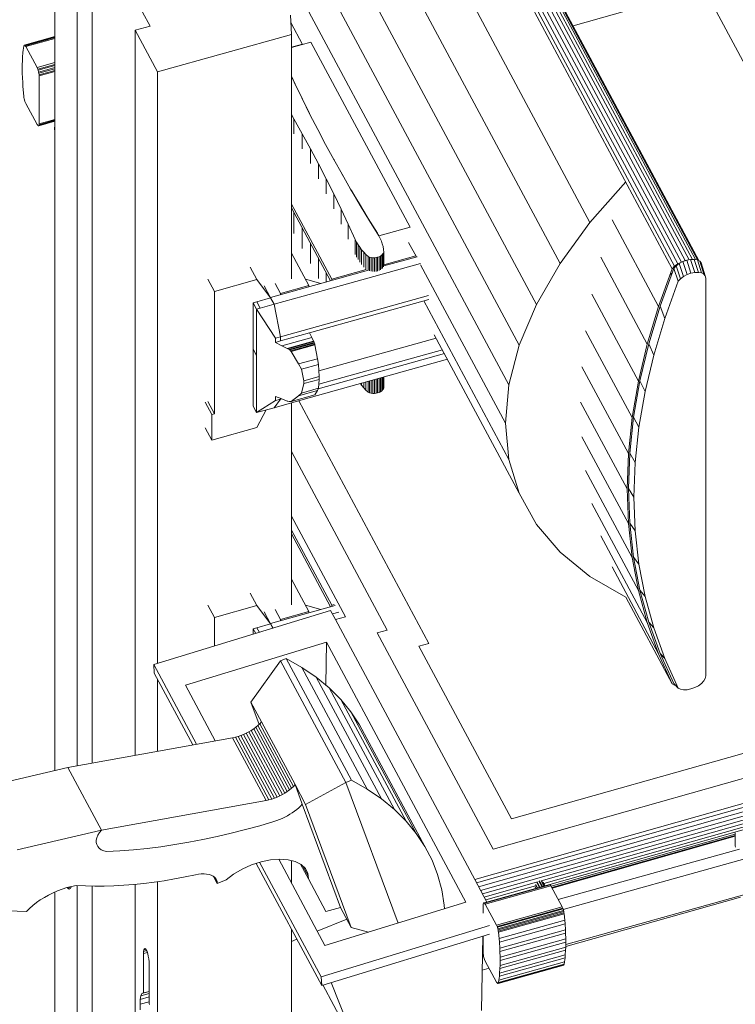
# Model space of a CAD drawing. Header units: millimetres. Extents: x -2220 to 52371, y -4077 to 6953.
# Tile 236 of 256: x 37272 to 37571, y 2103 to 2515. Entities that reach past the tile are written whole.
import ezdxf

# ---------------------------------------------------------------- set-up
doc = ezdxf.new("R2010")
doc.units = ezdxf.units.MM
doc.header["$MEASUREMENT"] = 0
doc.linetypes.add('Wipeout_Contour', pattern=[1000, 0, -1000])
doc.layers.add('Nuevo_08_E_Envans secs', color=7, linetype='Continuous')
doc.layers.add('Nuevo_09_EI_Mobiliari general', color=7, linetype='Continuous')
doc.layers.add('Nuevo_08_E_Envans secs_Pluma_Nº__47', color=7, linetype='Continuous', lineweight=20)
doc.layers.add('Nuevo_09_EI_Mobiliari general_Pluma_Nº__61', color=7, linetype='Continuous', lineweight=5, true_color=0x6a6a6a)

# ---------------------------------------------------------------- blocks, each defined once
blk = doc.blocks.new('Elem Sección_207_2', base_point=(42615.74, 4689.65))
at = {"layer": 'Nuevo_09_EI_Mobiliari general_Pluma_Nº__61', "color": 251, "linetype": 'Continuous', "lineweight": 5, "true_color": 0x6a6a6a}
for p, q in [((37547.32, 2412.52), (37386.17, 2713.53)), ((37387.68, 2714.33), (37548.84, 2413.32)), ((37389.31, 2714.91), (37550.47, 2413.9)), ((37390.94, 2715.24), (37552.07, 2414.27)), ((37392.45, 2715.29), (37553.53, 2414.42)), ((37393.76, 2715.05), (37554.74, 2414.35)), ((37394.75, 2714.54), (37555.56, 2414.19)), ((37395.38, 2713.81), (37555.88, 2414.03)), ((37395.99, 2713), (37556.11, 2413.91)), ((37545.02, 2410.49), (37383.87, 2711.5)), ((37546.02, 2411.55), (37384.87, 2712.56)), ((37510.62, 2429.89), (37388.35, 2658.27)), ((37498.12, 2412.73), (37375.85, 2641.11)), ((37488.23, 2395.55), (37365.96, 2623.93)), ((37481.07, 2378.56), (37358.81, 2606.94)), ((37476.75, 2361.97), (37354.48, 2590.35)), ((37287.07, 2200.77), (37287.07, 2572.83)), ((37302.6, 2203.88), (37302.6, 2557.17)), ((37326.82, 2511.94), (37302.6, 2557.17)), ((37296.38, 2202.76), (37296.38, 2555.43)), ((37558.35, 2527.59), (37503.56, 2512.07)), ((37709.11, 2245.98), (37558.35, 2527.59)), ((37385.51, 2516.48), (37385.93, 2508.46)), ((37320.59, 2510.2), (37326.82, 2511.94)), ((37390.57, 2504.24), (37385.67, 2513.4)), ((37287.07, 2507.57), (37274.26, 2503.99)), ((37287.07, 2507.51), (37274.36, 2503.97)), ((37287.07, 2507.42), (37274.55, 2503.92)), ((37287.07, 2507.2), (37274.68, 2503.74)), ((37287.07, 2506.82), (37274.91, 2503.42)), ((37329.91, 2492.8), (37320.59, 2510.2)), ((37320.59, 2207.12), (37320.59, 2510.2)), ((37385.93, 2508.46), (37329.91, 2492.8)), ((37385.93, 2508.46), (37385.93, 2406.24)), ((37273.84, 2501.87), (37274.08, 2503.61)), ((37274.08, 2503.61), (37274.14, 2503.75)), ((37274.14, 2503.75), (37274.26, 2503.99)), ((37274.26, 2503.99), (37274.36, 2503.97)), ((37274.36, 2503.97), (37274.55, 2503.92)), ((37274.55, 2503.92), (37274.55, 2503.92)), ((37274.55, 2503.92), (37274.68, 2503.74)), ((37274.68, 2503.74), (37274.91, 2503.42)), ((37274.91, 2503.42), (37279.62, 2494.62)), ((37385.93, 2502.95), (37394.04, 2505.21)), ((37385.93, 2503.13), (37390.47, 2504.4)), ((37394.04, 2505.21), (37435.44, 2427.89)), ((37273.55, 2498.9), (37273.47, 2497.77)), ((37273.7, 2500.86), (37273.55, 2498.9)), ((37273.7, 2500.86), (37273.84, 2501.87)), ((37273.42, 2495.6), (37273.39, 2494.36)), ((37273.47, 2497.77), (37273.42, 2495.6)), ((37287.07, 2496.7), (37279.62, 2494.62)), ((37279.62, 2494.62), (37279.9, 2493.95)), ((37287.07, 2495.95), (37279.9, 2493.95)), ((37280.06, 2493.56), (37287.07, 2495.52)), ((37280.26, 2492.74), (37287.07, 2494.65)), ((37273.39, 2494.36), (37273.44, 2492.01)), ((37273.44, 2492.01), (37273.47, 2490.66)), ((37273.47, 2490.66), (37273.62, 2488.15)), ((37279.9, 2493.95), (37280.06, 2493.56)), ((37280.06, 2493.56), (37280.26, 2492.74)), ((37280.26, 2492.74), (37280.37, 2492.27)), ((37280.37, 2492.27), (37287.07, 2494.14)), ((37280.37, 2492.27), (37280.45, 2491.54)), ((37280.45, 2491.54), (37287.07, 2493.39)), ((37280.45, 2491.54), (37280.49, 2491.11)), ((37280.49, 2491.11), (37287.07, 2492.95)), ((37280.49, 2491.11), (37280.49, 2471.08)), ((37329.91, 2245.48), (37329.91, 2492.8)), ((37385.93, 2490.99), (37387.45, 2487.73)), ((37387.08, 2488.46), (37385.93, 2490.93)), ((37273.62, 2488.15), (37273.7, 2486.7)), ((37273.7, 2486.7), (37273.94, 2484.06)), ((37390.22, 2481.93), (37387.08, 2488.46)), ((37387.45, 2487.73), (37390.5, 2481.39)), ((37273.94, 2484.06), (37274.08, 2482.53)), ((37274.08, 2482.53), (37274.14, 2482.15)), ((37274.14, 2482.15), (37274.26, 2481.49)), ((37274.26, 2481.49), (37274.36, 2481.12)), ((37274.36, 2481.12), (37274.55, 2480.46)), ((37274.55, 2480.46), (37274.68, 2480.15)), ((37274.68, 2480.15), (37274.91, 2479.61)), ((37274.91, 2479.61), (37279.62, 2470.81)), ((37393.45, 2475.43), (37390.22, 2481.93)), ((37390.5, 2481.39), (37393.64, 2475.06)), ((37386.96, 2473.19), (37385.93, 2475.01)), ((37393.64, 2475.06), (37393.45, 2475.43)), ((37393.64, 2475.06), (37396.87, 2468.76)), ((37279.62, 2470.81), (37279.88, 2470.47)), ((37279.88, 2470.47), (37280.04, 2470.27)), ((37280.04, 2470.27), (37280.17, 2470.24)), ((37280.17, 2470.24), (37280.29, 2470.27)), ((37280.29, 2470.27), (37287.07, 2472.17)), ((37280.29, 2470.27), (37280.41, 2470.45)), ((37280.41, 2470.45), (37287.07, 2472.31)), ((37280.41, 2470.45), (37280.45, 2470.72)), ((37280.45, 2470.72), (37287.07, 2472.56)), ((37280.45, 2470.72), (37280.49, 2471.08)), ((37280.49, 2471.08), (37287.07, 2472.92)), ((37286.86, 2469.2), (37287.03, 2470.39)), ((37287.03, 2470.39), (37287.07, 2470.47)), ((37287.07, 2470.32), (37287.03, 2470.39)), ((37390.43, 2466.96), (37386.96, 2473.19)), ((37386.96, 2473.19), (37386.96, 2466.94)), ((37287.03, 2467.87), (37286.86, 2469.2)), ((37287.07, 2468.82), (37286.86, 2469.2)), ((37287.07, 2467.75), (37287.03, 2467.87)), ((37287.07, 2467.8), (37287.03, 2467.87)), ((37393.82, 2460.7), (37390.43, 2466.96)), ((37390.43, 2466.96), (37390.43, 2460.7)), ((37396.87, 2468.76), (37396.77, 2468.94)), ((37396.87, 2468.76), (37400.18, 2462.49)), ((37400.18, 2462.49), (37403.58, 2456.23)), ((37400.18, 2462.48), (37400.18, 2462.49)), ((37397.14, 2454.42), (37393.82, 2460.7)), ((37393.82, 2460.7), (37393.82, 2454.45)), ((37400.38, 2448.13), (37397.14, 2454.42)), ((37397.14, 2454.42), (37397.14, 2448.17)), ((37403.58, 2456.23), (37407.06, 2450)), ((37403.68, 2456.05), (37403.58, 2456.23)), ((37407.06, 2450), (37410.62, 2443.8)), ((37407.26, 2449.64), (37407.06, 2450)), ((37403.54, 2441.81), (37400.38, 2448.13)), ((37400.38, 2448.13), (37400.38, 2441.87)), ((37525.58, 2446.8), (37510.62, 2429.89)), ((37406.63, 2435.47), (37403.54, 2441.81)), ((37403.54, 2441.81), (37403.54, 2435.56)), ((37410.62, 2443.8), (37414.27, 2437.62)), ((37410.93, 2443.26), (37410.62, 2443.8)), ((37414.68, 2436.9), (37410.93, 2443.26)), ((37385.93, 2437.49), (37402.72, 2406.12)), ((37414.27, 2437.62), (37418.01, 2431.47)), ((37418.52, 2430.57), (37414.68, 2436.9)), ((37402.27, 2405.46), (37385.93, 2435.98)), ((37386.96, 2434.04), (37386.96, 2425.23)), ((37409.64, 2429.11), (37406.63, 2435.47)), ((37406.63, 2435.47), (37406.63, 2429.22)), ((37412.57, 2422.74), (37409.64, 2429.11)), ((37409.64, 2429.11), (37409.64, 2422.86)), ((37418.01, 2431.47), (37421.83, 2425.34)), ((37422.45, 2424.26), (37418.52, 2430.57)), ((37510.62, 2429.89), (37498.12, 2412.73)), ((37539.28, 2394.67), (37519.84, 2430.99)), ((37390.43, 2427.57), (37390.43, 2418.99)), ((37421.83, 2425.34), (37422.45, 2424.26)), ((37435.44, 2427.89), (37422.45, 2424.26)), ((37393.82, 2421.23), (37393.82, 2412.74)), ((37413.12, 2421.64), (37412.57, 2422.74)), ((37412.57, 2422.74), (37412.57, 2416.49)), ((37413.75, 2420.56), (37413.12, 2421.64)), ((37413.12, 2421.64), (37413.12, 2415.39)), ((37414.45, 2419.51), (37413.75, 2420.56)), ((37413.75, 2420.56), (37413.75, 2414.31)), ((37422.45, 2424.26), (37423, 2423.17)), ((37423, 2423.17), (37423.47, 2422.05)), ((37423.47, 2422.05), (37423.85, 2420.91)), ((37423.85, 2420.91), (37424.16, 2419.77)), ((37438.09, 2415.48), (37434.86, 2421.52)), ((37385.93, 2417.01), (37393.19, 2403.46)), ((37415.23, 2418.49), (37414.45, 2419.51)), ((37414.45, 2419.51), (37414.45, 2413.26)), ((37416.08, 2417.49), (37415.23, 2418.49)), ((37415.23, 2418.49), (37415.23, 2412.24)), ((37417, 2416.53), (37416.08, 2417.49)), ((37416.08, 2417.49), (37416.08, 2411.24)), ((37418, 2415.6), (37417, 2416.53)), ((37417, 2416.53), (37417, 2410.28)), ((37424.01, 2416.55), (37423.6, 2416.16)), ((37424.32, 2416.98), (37424.01, 2416.55)), ((37424.01, 2410.81), (37424.01, 2416.55)), ((37424.16, 2419.77), (37424.38, 2418.6)), ((37424.52, 2417.43), (37424.32, 2416.98)), ((37424.32, 2411.26), (37424.32, 2416.98)), ((37424.38, 2418.6), (37424.52, 2417.43)), ((37424.52, 2411.68), (37424.52, 2417.43)), ((37390.79, 2399.05), (37439.78, 2412.74)), ((37397.14, 2415.03), (37397.14, 2406.46)), ((37418.57, 2415.36), (37418, 2415.6)), ((37418, 2415.6), (37418, 2409.86)), ((37419.2, 2415.2), (37418.57, 2415.36)), ((37418.57, 2415.36), (37418.57, 2409.64)), ((37419.86, 2415.11), (37419.2, 2415.2)), ((37419.2, 2415.2), (37419.2, 2409.46)), ((37420.55, 2415.1), (37419.86, 2415.11)), ((37419.86, 2415.11), (37419.86, 2409.35)), ((37421.24, 2415.17), (37420.55, 2415.1)), ((37420.55, 2409.33), (37420.55, 2415.1)), ((37421.91, 2415.32), (37421.24, 2415.17)), ((37421.24, 2409.4), (37421.24, 2415.17)), ((37422.53, 2415.53), (37421.91, 2415.32)), ((37421.91, 2409.54), (37421.91, 2415.32)), ((37423.11, 2415.82), (37422.53, 2415.53)), ((37422.53, 2409.76), (37422.53, 2415.53)), ((37423.6, 2416.16), (37423.11, 2415.82)), ((37423.11, 2410.05), (37423.11, 2415.82)), ((37423.6, 2410.41), (37423.6, 2416.16)), ((37438.38, 2415.55), (37424.5, 2411.68)), ((37424.52, 2412.21), (37437.83, 2415.93)), ((37475.3, 2345.99), (37439.85, 2412.19)), ((37488.23, 2395.55), (37498.12, 2412.73)), ((37534.57, 2379.01), (37515.13, 2415.33)), ((37546.02, 2411.55), (37547.32, 2412.52)), ((37546.63, 2411.72), (37547.93, 2412.69)), ((37547.32, 2412.52), (37548.84, 2413.32)), ((37547.93, 2412.69), (37549.45, 2413.49)), ((37549.76, 2407.26), (37547.93, 2412.69)), ((37548.84, 2413.32), (37550.47, 2413.9)), ((37549.45, 2413.49), (37550.77, 2413.96)), ((37549.45, 2413.49), (37551.25, 2408.05)), ((37550.47, 2413.9), (37550.77, 2413.96)), ((37550.77, 2413.96), (37551.08, 2414.07)), ((37551.08, 2414.07), (37552.7, 2414.4)), ((37551.08, 2414.07), (37552.84, 2408.62)), ((37552.7, 2414.4), (37554.22, 2414.44)), ((37552.7, 2414.4), (37554.44, 2408.94)), ((37554.22, 2414.44), (37555.52, 2414.21)), ((37554.22, 2414.44), (37555.92, 2408.98)), ((37555.52, 2414.21), (37557.2, 2408.75)), ((37555.52, 2414.21), (37556.52, 2413.7)), ((37556.52, 2413.7), (37557.15, 2412.96)), ((37556.52, 2413.7), (37558.18, 2408.25)), ((37557.15, 2412.96), (37558.79, 2407.53)), ((37371.46, 2406.02), (37368.71, 2411.14)), ((37418.05, 2409.87), (37377.21, 2398.46)), ((37400.38, 2408.98), (37400.38, 2404.94)), ((37402.72, 2406.12), (37417.14, 2410.15)), ((37539.28, 2394.67), (37545.02, 2410.49)), ((37539.9, 2394.85), (37545.63, 2410.66)), ((37544.57, 2408.47), (37544.87, 2408.55)), ((37544.57, 2407.74), (37544.57, 2408.47)), ((37545.02, 2410.49), (37546.02, 2411.55)), ((37545.63, 2410.66), (37546.63, 2411.72)), ((37547.51, 2405.27), (37545.63, 2410.66)), ((37548.49, 2406.31), (37546.63, 2411.72)), ((37551.25, 2408.05), (37549.76, 2407.26)), ((37552.84, 2408.62), (37551.25, 2408.05)), ((37554.44, 2408.94), (37552.84, 2408.62)), ((37555.92, 2408.98), (37554.44, 2408.94)), ((37557.2, 2408.75), (37555.92, 2408.98)), ((37558.18, 2408.25), (37557.2, 2408.75)), ((37558.79, 2407.53), (37558.18, 2408.25)), ((37350.99, 2406.19), (37353.73, 2401.06)), ((37353.73, 2401.06), (37371.46, 2406.02)), ((37371.46, 2406.02), (37377.21, 2398.3)), ((37381.34, 2400.14), (37379.09, 2404.33)), ((37398.14, 2404.31), (37391.76, 2406.13)), ((37402.72, 2405.59), (37402.72, 2406.12)), ((37547.51, 2405.27), (37541.88, 2389.77)), ((37548.49, 2406.31), (37547.51, 2405.27)), ((37549.76, 2407.26), (37548.49, 2406.31)), ((37559, 2406.63), (37558.79, 2407.53)), ((37559, 2406.63), (37559, 2240.28)), ((37353.73, 2349.88), (37353.73, 2401.06)), ((37377.21, 2398.3), (37374.47, 2403.43)), ((37381.34, 2400.14), (37393.19, 2403.46)), ((37381.34, 2399.8), (37381.34, 2400.14)), ((37393.19, 2403.46), (37393.19, 2403.11)), ((37530.9, 2363.53), (37511.46, 2399.84)), ((37371.46, 2396.69), (37369.94, 2396.26)), ((37369.94, 2396.26), (37369.94, 2376.84)), ((37369.94, 2396.26), (37371.35, 2393.62)), ((37377.21, 2398.3), (37371.46, 2396.69)), ((37372.87, 2394.05), (37371.46, 2396.69)), ((37377.21, 2398.46), (37377.21, 2398.3)), ((37377.21, 2398.46), (37378.63, 2395.65)), ((37378.63, 2395.65), (37377.21, 2398.3)), ((37378.63, 2395.65), (37390.79, 2399.05)), ((37381.31, 2382.09), (37443.19, 2399.39)), ((37393.47, 2383.71), (37443.35, 2397.65)), ((37476.75, 2330.82), (37441.28, 2397.07)), ((37371.35, 2393.62), (37372.87, 2394.05)), ((37371.35, 2393.62), (37379.22, 2381.51)), ((37371.35, 2374.2), (37371.35, 2393.62)), ((37372.87, 2394.05), (37378.63, 2395.65)), ((37381.31, 2382.09), (37378.63, 2395.65)), ((37481.07, 2378.56), (37488.23, 2395.55)), ((37534.57, 2379.01), (37539.28, 2394.67)), ((37535.19, 2379.18), (37539.9, 2394.85)), ((37541.88, 2389.77), (37539.9, 2394.85)), ((37541.88, 2389.77), (37537.27, 2374.42)), ((37393.47, 2383.71), (37381.31, 2380.31)), ((37394.4, 2381.83), (37393.47, 2383.71)), ((37528.27, 2348.26), (37508.83, 2384.57)), ((37379.22, 2381.51), (37381.31, 2382.09)), ((37379.22, 2381.51), (37379.22, 2379.72)), ((37379.22, 2379.72), (37381.31, 2380.31)), ((37379.22, 2379.72), (37381.94, 2378.35)), ((37381.31, 2382.09), (37381.31, 2380.31)), ((37381.31, 2382.09), (37381.31, 2382.09)), ((37394.4, 2381.83), (37381.94, 2378.35)), ((37395.16, 2380.3), (37384.17, 2377.23)), ((37395.25, 2380.09), (37384.44, 2377.07)), ((37395.41, 2379.69), (37384.92, 2376.75)), ((37385.16, 2376.55), (37395.5, 2379.44)), ((37395.16, 2380.3), (37394.4, 2381.83)), ((37395.25, 2380.09), (37395.16, 2380.3)), ((37395.41, 2379.69), (37395.25, 2380.09)), ((37395.5, 2379.44), (37395.41, 2379.69)), ((37395.63, 2378.96), (37395.5, 2379.44)), ((37397.36, 2367.83), (37446.34, 2381.52)), ((37481.07, 2316.64), (37445.6, 2382.91)), ((37369.94, 2353.02), (37369.94, 2376.84)), ((37369.94, 2376.84), (37371.35, 2374.2)), ((37381.94, 2378.35), (37384.17, 2377.23)), ((37384.17, 2377.23), (37384.44, 2377.07)), ((37384.44, 2377.07), (37384.92, 2376.75)), ((37384.92, 2376.75), (37385.16, 2376.55)), ((37385.16, 2376.55), (37385.56, 2376.15)), ((37385.56, 2376.15), (37395.63, 2378.96)), ((37385.56, 2376.15), (37385.77, 2375.92)), ((37385.77, 2375.92), (37395.7, 2378.7)), ((37385.77, 2375.92), (37388.9, 2370.7)), ((37395.7, 2378.7), (37395.63, 2378.96)), ((37396.77, 2372.9), (37395.7, 2378.7)), ((37397.11, 2360.38), (37449.78, 2375.1)), ((37448.95, 2376.66), (37397.34, 2362.23)), ((37476.75, 2361.97), (37481.07, 2378.56)), ((37530.9, 2363.53), (37534.57, 2379.01)), ((37531.51, 2363.7), (37535.19, 2379.18)), ((37537.27, 2374.42), (37535.19, 2379.18)), ((37371.35, 2374.2), (37371.35, 2350.38)), ((37388.9, 2370.7), (37396.77, 2372.9)), ((37390.79, 2355.81), (37451.08, 2372.66)), ((37397.18, 2370.47), (37396.77, 2372.9)), ((37537.27, 2374.42), (37533.67, 2359.25)), ((37388.9, 2370.7), (37390.11, 2368.5)), ((37390.11, 2368.5), (37397.18, 2370.47)), ((37390.11, 2368.5), (37391.14, 2363.63)), ((37397.53, 2365.42), (37397.18, 2370.47)), ((37526.69, 2333.22), (37507.25, 2369.54)), ((37391.14, 2363.63), (37397.53, 2365.42)), ((37391.14, 2362.48), (37397.53, 2364.26)), ((37391.14, 2363.63), (37391.14, 2362.48)), ((37397.18, 2360.52), (37397.53, 2364.26)), ((37397.53, 2364.26), (37397.53, 2365.42)), ((37416.08, 2362.88), (37416.08, 2360.79)), ((37417, 2363.14), (37417, 2359.82)), ((37418, 2363.42), (37418, 2358.89)), ((37418.57, 2363.58), (37418.57, 2358.66)), ((37419.2, 2363.75), (37419.2, 2358.49)), ((37419.86, 2363.94), (37419.86, 2358.41)), ((37420.55, 2358.4), (37420.55, 2364.13)), ((37421.24, 2358.46), (37421.24, 2364.32)), ((37421.91, 2358.61), (37421.91, 2364.51)), ((37422.53, 2358.83), (37422.53, 2364.68)), ((37423.11, 2359.11), (37423.11, 2364.84)), ((37423.6, 2359.46), (37423.6, 2364.98)), ((37424.01, 2359.85), (37424.01, 2365.1)), ((37424.32, 2360.28), (37424.32, 2365.18)), ((37424.52, 2360.73), (37424.52, 2365.24)), ((37528.27, 2348.26), (37530.9, 2363.53)), ((37528.88, 2348.43), (37531.51, 2363.7)), ((37533.67, 2359.25), (37531.51, 2363.7)), ((37388.9, 2357.43), (37396.77, 2359.63)), ((37391.14, 2362.48), (37390.11, 2358.55)), ((37390.11, 2358.55), (37397.18, 2360.52)), ((37396.77, 2359.63), (37395.7, 2357.81)), ((37396.77, 2359.63), (37397.18, 2360.52)), ((37414.69, 2362.49), (37415.23, 2361.78)), ((37415.23, 2362.64), (37415.23, 2361.78)), ((37415.23, 2361.78), (37416.08, 2360.79)), ((37416.08, 2360.79), (37417, 2359.82)), ((37417, 2359.82), (37418, 2358.89)), ((37418, 2358.89), (37418.57, 2358.66)), ((37418.57, 2358.66), (37419.2, 2358.49)), ((37421.91, 2358.61), (37422.53, 2358.83)), ((37422.53, 2358.83), (37423.11, 2359.11)), ((37423.11, 2359.11), (37423.6, 2359.46)), ((37423.6, 2359.46), (37424.01, 2359.85)), ((37424.01, 2359.85), (37424.32, 2360.28)), ((37424.32, 2360.28), (37424.52, 2360.73)), ((37475.3, 2345.99), (37476.75, 2361.97)), ((37533.67, 2359.25), (37531.09, 2344.28)), ((37349.82, 2354.68), (37352.56, 2349.55)), ((37350.99, 2355.01), (37353.73, 2349.88)), ((37371.35, 2350.38), (37379.22, 2355.38)), ((37378.63, 2352.41), (37381.31, 2355.97)), ((37378.63, 2352.41), (37390.79, 2355.81)), ((37379.22, 2355.38), (37379.22, 2357.17)), ((37379.22, 2357.17), (37381.94, 2356.08)), ((37379.22, 2355.38), (37381.31, 2355.97)), ((37381.31, 2355.97), (37381.31, 2356.33)), ((37381.31, 2355.97), (37381.84, 2356.12)), ((37381.94, 2356.08), (37384.17, 2355.18)), ((37384.17, 2355.18), (37384.44, 2355.1)), ((37384.44, 2355.1), (37384.92, 2354.98)), ((37384.92, 2354.98), (37385.16, 2354.96)), ((37385.16, 2354.96), (37385.56, 2355)), ((37385.56, 2355), (37385.77, 2355.03)), ((37385.77, 2355.03), (37395.7, 2357.81)), ((37385.77, 2355.03), (37388.9, 2357.43)), ((37388.9, 2357.43), (37390.11, 2358.55)), ((37389.02, 2355.32), (37443.35, 2253.85)), ((37419.2, 2358.49), (37419.86, 2358.41)), ((37419.86, 2358.41), (37420.55, 2358.4)), ((37420.55, 2358.4), (37421.24, 2358.46)), ((37421.24, 2358.46), (37421.91, 2358.61)), ((37526.17, 2318.45), (37506.72, 2354.77)), ((37369.94, 2353.02), (37371.35, 2350.38)), ((37371.35, 2350.38), (37378.63, 2352.41)), ((37371.46, 2344.12), (37375.34, 2351.49)), ((37385.93, 2354.45), (37385.93, 2269.95)), ((37353.73, 2349.88), (37352.56, 2349.55)), ((37352.56, 2349.55), (37352.56, 2338.84)), ((37526.69, 2333.22), (37528.27, 2348.26)), ((37527.31, 2333.39), (37528.88, 2348.43)), ((37531.09, 2344.28), (37528.88, 2348.43)), ((37349.82, 2343.97), (37352.56, 2338.84)), ((37352.56, 2338.84), (37371.46, 2344.12)), ((37476.75, 2330.82), (37475.3, 2345.99)), ((37531.09, 2344.28), (37529.54, 2329.55)), ((37526.69, 2303.98), (37507.25, 2340.3)), ((37385.93, 2334.11), (37425.91, 2259.42)), ((37481.07, 2316.64), (37476.75, 2330.82)), ((37526.17, 2318.45), (37526.69, 2333.22)), ((37526.78, 2318.62), (37527.31, 2333.39)), ((37529.54, 2329.55), (37527.31, 2333.39)), ((37528.27, 2289.83), (37508.83, 2326.14)), ((37529.54, 2329.55), (37529.03, 2315.08)), ((37526.69, 2303.98), (37526.17, 2318.45)), ((37529.03, 2315.08), (37526.78, 2318.62)), ((37526.78, 2318.62), (37527.31, 2304.15)), ((37488.23, 2303.65), (37481.07, 2316.64)), ((37529.54, 2300.89), (37529.03, 2315.08)), ((37530.9, 2276.02), (37511.46, 2312.34)), ((37385.93, 2307.13), (37408.48, 2265)), ((37385.93, 2301.2), (37402.72, 2269.83)), ((37498.12, 2292), (37488.23, 2303.65)), ((37528.27, 2289.83), (37526.69, 2303.98)), ((37529.54, 2300.89), (37527.31, 2304.15)), ((37527.31, 2304.15), (37528.88, 2290)), ((37402.27, 2269.17), (37385.93, 2299.69)), ((37534.57, 2262.59), (37515.13, 2298.91)), ((37531.09, 2287.02), (37529.54, 2300.89)), ((37510.62, 2281.83), (37498.12, 2292)), ((37530.9, 2276.02), (37528.27, 2289.83)), ((37528.88, 2290), (37531.51, 2276.19)), ((37531.09, 2287.02), (37528.88, 2290)), ((37539.28, 2249.56), (37519.84, 2285.88)), ((37533.67, 2273.5), (37531.09, 2287.02)), ((37385.93, 2280.72), (37393.19, 2267.16)), ((37525.58, 2273.27), (37510.62, 2281.83)), ((37371.46, 2269.72), (37368.71, 2274.85)), ((37545.02, 2236.96), (37525.58, 2273.27)), ((37534.57, 2262.59), (37530.9, 2276.02)), ((37533.67, 2273.5), (37531.51, 2276.19)), ((37531.51, 2276.19), (37535.19, 2262.76)), ((37537.27, 2260.34), (37533.67, 2273.5)), ((37350.99, 2269.9), (37353.73, 2264.77)), ((37353.73, 2264.77), (37371.46, 2269.72)), ((37371.46, 2269.72), (37377.21, 2262.01)), ((37404.22, 2269.72), (37377.21, 2262.17)), ((37398.14, 2268.02), (37391.76, 2269.83)), ((37402.72, 2269.83), (37403.72, 2270.11)), ((37402.72, 2269.3), (37402.72, 2269.83)), ((37328.33, 2245), (37402.26, 2267.59)), ((37353.73, 2252.76), (37353.73, 2264.77)), ((37377.21, 2262.01), (37374.47, 2267.13)), ((37381.34, 2263.85), (37379.09, 2268.04)), ((37381.34, 2263.85), (37393.19, 2267.16)), ((37393.19, 2267.16), (37393.19, 2266.82)), ((37402.26, 2267.59), (37404.29, 2263.81)), ((37403.02, 2266.18), (37405.64, 2266.91)), ((37408.48, 2265), (37404.33, 2263.84)), ((37371.46, 2260.4), (37369.94, 2259.97)), ((37369.94, 2259.97), (37369.94, 2257.71)), ((37369.94, 2259.97), (37370.98, 2258.03)), ((37377.21, 2262.01), (37371.46, 2260.4)), ((37372.48, 2258.49), (37371.46, 2260.4)), ((37377.21, 2262.17), (37377.21, 2262.01)), ((37377.21, 2262.17), (37378.19, 2260.24)), ((37378.17, 2260.23), (37377.21, 2262.01)), ((37381.34, 2263.51), (37381.34, 2263.85)), ((37404.29, 2263.81), (37462.47, 2155.22)), ((37404.33, 2263.84), (37462.48, 2155.23)), ((37539.28, 2249.56), (37534.57, 2262.59)), ((37537.27, 2260.34), (37535.19, 2262.76)), ((37535.19, 2262.76), (37539.9, 2249.73)), ((37541.88, 2247.57), (37537.27, 2260.34)), ((37425.91, 2259.42), (37421.76, 2258.26)), ((37421.76, 2258.26), (37470.16, 2167.86)), ((37400.54, 2254.41), (37341.58, 2236.39)), ((37400.26, 2236.46), (37400.54, 2254.41)), ((37458.82, 2145.64), (37400.54, 2254.41)), ((37443.35, 2253.85), (37439.19, 2252.69)), ((37439.19, 2252.69), (37477.84, 2180.49)), ((37381.38, 2246.65), (37383.69, 2247.62)), ((37383.69, 2247.62), (37390.25, 2243.88)), ((37383.69, 2247.62), (37410.95, 2196.74)), ((37545.02, 2236.96), (37539.28, 2249.56)), ((37541.88, 2247.57), (37539.9, 2249.73)), ((37539.9, 2249.73), (37545.63, 2237.13)), ((37547.51, 2235.21), (37541.88, 2247.57)), ((37328.33, 2245), (37346.16, 2211.73)), ((37328.59, 2241.44), (37328.33, 2245)), ((37368.95, 2229.28), (37381.38, 2246.65)), ((37408.64, 2195.78), (37381.38, 2246.65)), ((37390.25, 2243.88), (37396.25, 2239.76)), ((37390.25, 2243.88), (37417.51, 2193.01)), ((37477.84, 2180.49), (37709.11, 2245.98)), ((37344.65, 2211.45), (37328.59, 2241.44)), ((37396.25, 2239.76), (37423.51, 2188.89)), ((37396.25, 2239.76), (37401.69, 2235.29)), ((37470.16, 2167.86), (37726.52, 2240.46)), ((37558.79, 2239.26), (37558.18, 2238.19)), ((37559, 2240.28), (37558.79, 2239.26)), ((37329.91, 2208.8), (37329.91, 2238.98)), ((37341.58, 2236.39), (37354.04, 2213.15)), ((37401.69, 2235.29), (37406.53, 2230.47)), ((37401.69, 2235.29), (37428.94, 2184.42)), ((37546.02, 2236.45), (37545.02, 2236.96)), ((37547.51, 2235.21), (37545.63, 2237.13)), ((37546.35, 2236.39), (37546.02, 2236.45)), ((37548.49, 2234.72), (37547.51, 2235.21)), ((37554.44, 2235.42), (37552.84, 2234.85)), ((37555.92, 2236.21), (37554.44, 2235.42)), ((37557.2, 2237.15), (37555.92, 2236.21)), ((37558.18, 2238.19), (37557.2, 2237.15)), ((37462.48, 2155.23), (37743.92, 2234.93)), ((37745.45, 2233.63), (37463.28, 2153.72)), ((37746.78, 2232.23), (37464.1, 2152.18)), ((37549.76, 2234.48), (37548.49, 2234.72)), ((37551.25, 2234.53), (37549.76, 2234.48)), ((37552.84, 2234.85), (37551.25, 2234.53)), ((37373.37, 2221.03), (37368.95, 2229.28)), ((37372.38, 2220), (37368.95, 2229.28)), ((37406.53, 2230.47), (37410.77, 2225.32)), ((37406.53, 2230.47), (37433.79, 2179.6)), ((37747.86, 2230.78), (37464.92, 2150.65)), ((37748.66, 2229.32), (37465.71, 2149.19)), ((37410.77, 2225.32), (37438.03, 2174.45)), ((37410.77, 2225.32), (37414.39, 2219.86)), ((37370.11, 2218.16), (37371.04, 2218.83)), ((37371.04, 2218.83), (37371.89, 2219.54)), ((37385.07, 2192.63), (37371.04, 2218.83)), ((37371.89, 2219.54), (37372.67, 2220.28)), ((37385.93, 2193.34), (37371.89, 2219.54)), ((37372.67, 2220.28), (37373.37, 2221.03)), ((37386.71, 2194.08), (37372.67, 2220.28)), ((37387.41, 2194.83), (37373.37, 2221.03)), ((37414.39, 2219.86), (37441.65, 2168.99)), ((37719.12, 2219.39), (37490.25, 2154.58)), ((37361.29, 2214.45), (37362.45, 2214.71)), ((37362.45, 2214.71), (37363.6, 2215.03)), ((37362.45, 2214.71), (37376.49, 2188.51)), ((37363.6, 2215.03), (37364.76, 2215.41)), ((37363.6, 2215.03), (37377.64, 2188.83)), ((37364.76, 2215.41), (37365.9, 2215.86)), ((37364.76, 2215.41), (37378.8, 2189.21)), ((37365.9, 2215.86), (37367.01, 2216.36)), ((37365.9, 2215.86), (37379.93, 2189.66)), ((37367.01, 2216.36), (37368.09, 2216.91)), ((37381.05, 2190.16), (37367.01, 2216.36)), ((37368.09, 2216.91), (37369.13, 2217.51)), ((37382.13, 2190.71), (37368.09, 2216.91)), ((37369.13, 2217.51), (37370.11, 2218.16)), ((37383.17, 2191.31), (37369.13, 2217.51)), ((37384.15, 2191.96), (37370.11, 2218.16)), ((37718.49, 2217.84), (37491.38, 2153.52)), ((37718.69, 2216.75), (37493.88, 2153.09)), ((37292.5, 2202.06), (37361.29, 2214.45)), ((37361.29, 2214.45), (37375.33, 2188.25)), ((37257.26, 2193.73), (37292.5, 2202.06)), ((37292.5, 2202.06), (37306.54, 2175.86)), ((37385.93, 2193.34), (37386.71, 2194.08)), ((37386.71, 2194.08), (37387.41, 2194.83)), ((37387.41, 2194.83), (37390.44, 2186.63)), ((37391.83, 2186.58), (37387.41, 2194.83)), ((37408.64, 2195.78), (37391.83, 2186.58)), ((37410.95, 2196.74), (37408.64, 2195.78)), ((37408.64, 2195.78), (37430.42, 2136.96)), ((37417.51, 2193.01), (37410.95, 2196.74)), ((37379.93, 2189.66), (37381.05, 2190.16)), ((37381.05, 2190.16), (37382.13, 2190.71)), ((37382.13, 2190.71), (37383.17, 2191.31)), ((37383.17, 2191.31), (37384.15, 2191.96)), ((37384.15, 2191.96), (37385.07, 2192.63)), ((37385.07, 2192.63), (37385.93, 2193.34)), ((37423.51, 2188.89), (37417.51, 2193.01)), ((37306.54, 2175.86), (37375.33, 2188.25)), ((37375.33, 2188.25), (37376.49, 2188.51)), ((37376.49, 2188.51), (37377.64, 2188.83)), ((37377.64, 2188.83), (37378.8, 2189.21)), ((37378.8, 2189.21), (37379.93, 2189.66)), ((37389.73, 2185.88), (37388.94, 2185.14)), ((37390.44, 2186.63), (37389.73, 2185.88)), ((37390.44, 2186.63), (37406.44, 2143.41)), ((37410.87, 2135.16), (37391.83, 2186.58)), ((37428.94, 2184.42), (37423.51, 2188.89)), ((37384.21, 2181.83), (37383.13, 2181.27)), ((37385.25, 2182.43), (37384.21, 2181.83)), ((37386.25, 2183.07), (37385.25, 2182.43)), ((37387.2, 2183.73), (37386.25, 2183.07)), ((37388.1, 2184.43), (37387.2, 2183.73)), ((37388.94, 2185.14), (37388.1, 2184.43)), ((37433.79, 2179.6), (37428.94, 2184.42)), ((37372.64, 2177.68), (37366.69, 2176.03)), ((37378.59, 2179.45), (37372.64, 2177.68)), ((37379.75, 2179.84), (37378.59, 2179.45)), ((37380.89, 2180.27), (37379.75, 2179.84)), ((37382.02, 2180.75), (37380.89, 2180.27)), ((37383.13, 2181.27), (37382.02, 2180.75)), ((37433.79, 2179.6), (37438.03, 2174.45)), ((37306.54, 2175.86), (37271.3, 2167.53)), ((37304.59, 2172.67), (37305.04, 2173.73)), ((37305.04, 2173.73), (37305.69, 2174.8)), ((37305.69, 2174.8), (37306.54, 2175.86)), ((37360.74, 2174.51), (37354.8, 2173.12)), ((37366.69, 2176.03), (37360.74, 2174.51)), ((37438.03, 2174.45), (37441.65, 2168.99)), ((37571.26, 2174.12), (37494.4, 2152.36)), ((37571.24, 2173.54), (37494.67, 2151.85)), ((37571.29, 2174.29), (37571.24, 2174.03)), ((37571.24, 2174.03), (37571.24, 2172.69)), ((37571.36, 2174.76), (37571.29, 2174.29)), ((37304.34, 2170.68), (37304.36, 2171.65)), ((37304.55, 2169.77), (37304.34, 2170.68)), ((37304.36, 2171.65), (37304.59, 2172.67)), ((37304.98, 2168.96), (37304.55, 2169.77)), ((37337.14, 2169.75), (37331.33, 2168.89)), ((37343, 2170.74), (37337.14, 2169.75)), ((37348.89, 2171.86), (37343, 2170.74)), ((37354.8, 2173.12), (37348.89, 2171.86)), ((37571.24, 2173.27), (37494.79, 2151.62)), ((37571.24, 2170.37), (37571.24, 2172.69)), ((37571.29, 2169.94), (37571.24, 2170.37)), ((37571.36, 2169.21), (37571.29, 2169.94)), ((37305.61, 2168.25), (37304.98, 2168.96)), ((37306.45, 2167.65), (37305.61, 2168.25)), ((37307.46, 2167.18), (37306.45, 2167.65)), ((37308.64, 2166.85), (37307.46, 2167.18)), ((37314.21, 2167.15), (37308.64, 2166.85)), ((37319.86, 2167.59), (37314.21, 2167.15)), ((37325.57, 2168.17), (37319.86, 2167.59)), ((37331.33, 2168.89), (37325.57, 2168.17)), ((37441.65, 2168.99), (37444.64, 2163.24)), ((37497.39, 2146.77), (37573.12, 2167.93)), ((37571.48, 2168.74), (37571.36, 2169.21)), ((37369.18, 2161.27), (37365.31, 2159.53)), ((37373.18, 2162.56), (37369.18, 2161.27)), ((37398.53, 2110.91), (37371.2, 2161.92)), ((37372.6, 2162.38), (37398.27, 2114.48)), ((37377.17, 2163.38), (37373.18, 2162.56)), ((37380.97, 2163.68), (37377.17, 2163.38)), ((37380.56, 2163.65), (37399.87, 2127.62)), ((37384.46, 2163.45), (37380.97, 2163.68)), ((37387.48, 2162.71), (37384.46, 2163.45)), ((37385.93, 2163.09), (37385.93, 2153.64)), ((37389.93, 2161.47), (37387.48, 2162.71)), ((37392.98, 2155.41), (37389.65, 2161.62)), ((37391.7, 2159.8), (37389.93, 2161.47)), ((37444.64, 2163.24), (37446.98, 2157.21)), ((37575.31, 2163.86), (37499.44, 2142.65)), ((37345.79, 2157.18), (37341.43, 2156.24)), ((37347.03, 2157.41), (37345.79, 2157.18)), ((37348.24, 2157.54), (37347.03, 2157.41)), ((37349.39, 2157.56), (37348.24, 2157.54)), ((37350.47, 2157.48), (37349.39, 2157.56)), ((37351.46, 2157.3), (37350.47, 2157.48)), ((37352.35, 2157.02), (37351.46, 2157.3)), ((37353.12, 2156.64), (37352.35, 2157.02)), ((37361.73, 2157.44), (37358.58, 2155.06)), ((37365.31, 2159.53), (37361.73, 2157.44)), ((37392.84, 2156.7), (37390.65, 2160.8)), ((37392.73, 2157.75), (37391.56, 2159.93)), ((37392.73, 2157.75), (37391.7, 2159.8)), ((37392.84, 2156.7), (37392.73, 2157.75)), ((37446.98, 2157.21), (37448.68, 2150.93)), ((37320.02, 2153.1), (37315.85, 2152.78)), ((37324.22, 2153.52), (37320.02, 2153.1)), ((37320.59, 1881.91), (37320.59, 2153.15)), ((37328.48, 2154.05), (37324.22, 2153.52)), ((37332.76, 2154.68), (37328.48, 2154.05)), ((37329.91, 1864.51), (37329.91, 2154.26)), ((37337.08, 2155.41), (37332.76, 2154.68)), ((37341.43, 2156.24), (37337.08, 2155.41)), ((37353.77, 2156.18), (37353.12, 2156.64)), ((37354.88, 2153.58), (37353.32, 2156.5)), ((37354.27, 2155.63), (37353.77, 2156.18)), ((37354.84, 2154.32), (37353.94, 2155.99)), ((37354.63, 2155), (37354.27, 2155.63)), ((37354.84, 2154.32), (37354.63, 2155)), ((37354.88, 2153.58), (37354.84, 2154.32)), ((37358.58, 2155.06), (37354.88, 2153.58)), ((37392.98, 2155.41), (37392.84, 2156.7)), ((37392.98, 2155.41), (37392.98, 2155.41)), ((37400.24, 2141.87), (37392.98, 2155.41)), ((37462.47, 2155.22), (37467.55, 2145.75)), ((37488.71, 2154.14), (37466.43, 2147.83)), ((37466.43, 2145.44), (37493.86, 2153.11)), ((37466.59, 2145.24), (37494.02, 2152.9)), ((37488.62, 2151.64), (37487.92, 2152.96)), ((37488.74, 2151.68), (37487.95, 2153.15)), ((37489.55, 2151.9), (37488.48, 2153.91)), ((37489.73, 2151.95), (37488.59, 2154.08)), ((37490.57, 2152.19), (37489.31, 2154.54)), ((37489.47, 2154.64), (37490.76, 2152.24)), ((37490.25, 2154.58), (37491.41, 2152.42)), ((37490.41, 2154.59), (37491.55, 2152.46)), ((37490.53, 2154.49), (37491.61, 2152.48)), ((37491.1, 2154.04), (37491.9, 2152.56)), ((37493.86, 2153.11), (37494.02, 2152.9)), ((37494.02, 2152.9), (37494.3, 2152.55)), ((37284.43, 2148.68), (37286.27, 2149.59)), ((37286.27, 2149.59), (37288.16, 2150.41)), ((37287.07, 1944.53), (37287.07, 2149.94)), ((37288.16, 2150.41), (37290.09, 2151.15)), ((37290.09, 2151.15), (37292.04, 2151.78)), ((37292.04, 2151.78), (37294, 2152.31)), ((37292.17, 2151.82), (37292.4, 2151.5)), ((37292.4, 2151.5), (37293.74, 2151.87)), ((37292.4, 2151.5), (37293.03, 2151.16)), ((37293.03, 2151.16), (37293.57, 2151.47)), ((37293.57, 2151.47), (37293.93, 2152.3)), ((37294, 2152.31), (37295.94, 2152.74)), ((37295.94, 2152.74), (37299.79, 2152.54)), ((37296.38, 1927.14), (37296.38, 2152.72)), ((37299.79, 2152.54), (37303.71, 2152.44)), ((37302.6, 1929.71), (37302.6, 2152.47)), ((37303.71, 2152.44), (37307.69, 2152.45)), ((37307.69, 2152.45), (37311.74, 2152.56)), ((37311.74, 2152.56), (37315.85, 2152.78)), ((37448.68, 2150.93), (37449.72, 2144.42)), ((37466.86, 2144.88), (37494.3, 2152.55)), ((37487.84, 2152.52), (37467.07, 2146.64)), ((37488.06, 2151.49), (37487.72, 2152.13)), ((37494.3, 2152.55), (37494.3, 2152.55)), ((37494.3, 2152.55), (37499.01, 2143.75)), ((37575.31, 2148.98), (37500.51, 2128.07)), ((37277.85, 2144.33), (37279.35, 2145.5)), ((37279.35, 2145.5), (37280.95, 2146.63)), ((37280.95, 2146.63), (37282.65, 2147.69)), ((37282.65, 2147.69), (37284.43, 2148.68)), ((37458.82, 2145.64), (37399.87, 2127.62)), ((37466.04, 2144.88), (37466, 2144.61)), ((37466, 2141.1), (37466, 2144.61)), ((37466.11, 2145.34), (37466.04, 2144.88)), ((37466.23, 2145.38), (37466.11, 2145.34)), ((37466.43, 2145.44), (37466.23, 2145.38)), ((37466.59, 2145.24), (37466.43, 2145.44)), ((37466.43, 2145.44), (37466.43, 2145.44)), ((37466.86, 2144.88), (37466.59, 2145.24)), ((37471.57, 2136.09), (37466.86, 2144.88)), ((37573.54, 2147.82), (37500.49, 2127.14)), ((37260.81, 2142.34), (37275.22, 2141.85)), ((37275.22, 2141.85), (37276.47, 2143.1)), ((37276.47, 2143.1), (37277.85, 2144.33)), ((37406.44, 2143.41), (37400.24, 2141.87)), ((37410.87, 2135.16), (37406.44, 2143.41)), ((37449.72, 2144.42), (37449.8, 2142.88)), ((37471.57, 2136.09), (37499.01, 2143.75)), ((37471.8, 2135.55), (37499.24, 2143.22)), ((37471.93, 2135.24), (37499.37, 2142.91)), ((37499.56, 2142.25), (37472.12, 2134.58)), ((37499.66, 2141.87), (37472.23, 2134.2)), ((37499.78, 2141.21), (37472.34, 2133.55)), ((37499.84, 2140.83), (37472.41, 2133.17)), ((37499.01, 2143.75), (37499.24, 2143.22)), ((37499.24, 2143.22), (37499.37, 2142.91)), ((37499.37, 2142.91), (37499.56, 2142.25)), ((37499.56, 2142.25), (37499.66, 2141.87)), ((37499.66, 2141.87), (37499.78, 2141.21)), ((37499.78, 2141.21), (37499.84, 2140.83)), ((37499.84, 2140.83), (37500.08, 2138.19)), ((37500.08, 2138.19), (37472.65, 2130.52)), ((37500.22, 2136.66), (37472.79, 2129)), ((37500.08, 2138.19), (37500.22, 2136.66)), ((37500.22, 2136.66), (37500.37, 2134.16)), ((37385.93, 2134.43), (37385.93, 1885.23)), ((37398.27, 2114.48), (37468.71, 2136)), ((37468.71, 2132.36), (37398.53, 2110.91)), ((37418.13, 2133.2), (37410.87, 2135.16)), ((37471.8, 2135.55), (37471.57, 2136.09)), ((37471.93, 2135.24), (37471.8, 2135.55)), ((37472.12, 2134.58), (37471.93, 2135.24)), ((37471.93, 2135.24), (37471.93, 2135.24)), ((37472.23, 2134.2), (37472.12, 2134.58)), ((37472.34, 2133.55), (37472.23, 2134.2)), ((37472.41, 2133.17), (37472.34, 2133.55)), ((37472.65, 2130.52), (37472.41, 2133.17)), ((37500.37, 2134.16), (37472.93, 2126.49)), ((37500.45, 2132.71), (37473.02, 2125.04)), ((37500.37, 2134.16), (37500.45, 2132.71)), ((37500.45, 2132.71), (37500.5, 2130.36)), ((37465.85, 2131.49), (37465.3, 2100.41)), ((37466, 2124.59), (37466, 2131.53)), ((37472.79, 2129), (37472.65, 2130.52)), ((37472.93, 2126.49), (37472.79, 2129)), ((37500.5, 2130.36), (37473.07, 2122.7)), ((37500.53, 2129.01), (37473.09, 2121.34)), ((37500.53, 2129.01), (37500.48, 2126.85)), ((37500.5, 2130.36), (37500.53, 2129.01)), ((37324.11, 2125.1), (37324.07, 2124.2)), ((37325.69, 2124.65), (37324.07, 2124.2)), ((37324.07, 2124.2), (37324.07, 2107.77)), ((37324.23, 2125.79), (37324.11, 2125.1)), ((37325.39, 2125.46), (37324.11, 2125.1)), ((37324.41, 2126.22), (37324.23, 2125.79)), ((37325.07, 2126.03), (37324.23, 2125.79)), ((37324.66, 2126.36), (37324.41, 2126.22)), ((37324.75, 2126.31), (37324.41, 2126.22)), ((37324.94, 2126.21), (37324.66, 2126.36)), ((37325.25, 2125.77), (37324.94, 2126.21)), ((37325.56, 2125.06), (37325.25, 2125.77)), ((37325.84, 2124.15), (37325.56, 2125.06)), ((37326.09, 2123.1), (37325.84, 2124.15)), ((37466.03, 2124.07), (37466, 2124.59)), ((37466.08, 2123.65), (37466.03, 2124.07)), ((37473.02, 2125.04), (37472.93, 2126.49)), ((37500.45, 2125.6), (37473.02, 2117.93)), ((37473.07, 2122.7), (37473.02, 2125.04)), ((37500.48, 2126.85), (37473.05, 2119.18)), ((37500.45, 2125.6), (37500.3, 2123.64)), ((37500.48, 2126.85), (37500.45, 2125.6)), ((37326.27, 2121.96), (37326.09, 2123.1)), ((37326.39, 2120.83), (37326.27, 2121.96)), ((37326.43, 2119.78), (37326.39, 2120.83)), ((37466.2, 2123.01), (37466.08, 2123.65)), ((37466.32, 2122.54), (37466.2, 2123.01)), ((37466.45, 2122.09), (37466.32, 2122.54)), ((37466.6, 2121.7), (37466.45, 2122.09)), ((37466.86, 2121.08), (37466.6, 2121.7)), ((37471.57, 2112.28), (37466.86, 2121.08)), ((37499.98, 2120.76), (37472.55, 2113.09)), ((37500.22, 2122.5), (37472.79, 2114.84)), ((37500.3, 2123.64), (37472.87, 2115.97)), ((37473.05, 2119.18), (37473.09, 2121.34)), ((37473.09, 2121.34), (37473.07, 2122.7)), ((37499.84, 2119.75), (37499.98, 2120.76)), ((37499.98, 2120.76), (37500.22, 2122.5)), ((37500.22, 2122.5), (37500.3, 2123.64)), ((37326.43, 2103.35), (37326.43, 2119.78)), ((37468.47, 2118.07), (37465.6, 2117.26)), ((37499.66, 2119.38), (37472.23, 2111.71)), ((37499.78, 2119.62), (37472.34, 2111.95)), ((37499.84, 2119.75), (37472.41, 2112.09)), ((37472.87, 2115.97), (37472.79, 2114.84)), ((37473.02, 2117.93), (37472.87, 2115.97)), ((37473.05, 2119.18), (37473.02, 2117.93)), ((37499.66, 2119.38), (37499.78, 2119.62)), ((37499.78, 2119.62), (37499.84, 2119.75)), ((37398.53, 2110.91), (37398.27, 2114.48)), ((37413.97, 2083.28), (37402.43, 2112.11)), ((37471.8, 2111.96), (37471.57, 2112.28)), ((37471.93, 2111.78), (37471.8, 2111.96)), ((37472.12, 2111.73), (37471.93, 2111.78)), ((37472.23, 2111.71), (37472.12, 2111.73)), ((37472.34, 2111.95), (37472.23, 2111.71)), ((37472.41, 2112.09), (37472.34, 2111.95)), ((37472.55, 2113.09), (37472.41, 2112.09)), ((37472.79, 2114.84), (37472.55, 2113.09)), ((37326.43, 2108.36), (37323.41, 2107.52)), ((37323.95, 2107.83), (37323.41, 2107.52)), ((37324.07, 2107.77), (37323.95, 2107.83)), ((37326.43, 2108.43), (37324.07, 2107.77)), ((37413.97, 2083.28), (37399.07, 2111.08)), ((37322.73, 2105.04), (37322.64, 2103.05)), ((37326.43, 2104.11), (37322.64, 2103.05)), ((37322.99, 2106.56), (37322.73, 2105.04)), ((37326.43, 2106.08), (37322.73, 2105.04)), ((37326.43, 2107.53), (37322.99, 2106.56)), ((37323.41, 2107.52), (37322.99, 2106.56)), ((37322.64, 2103.05), (37322.73, 2100.73)), ((37326.55, 2102.96), (37326.43, 2103.35))]:
    blk.add_line(p, q, dxfattribs=at)
blk = doc.blocks.new('Elem Sección_215_2', base_point=(42615.74, 4689.65))
at = {"color": 254, "linetype": 'Wipeout_Contour', "lineweight": 0, "ltscale": 143828.340447}
blk.add_wipeout([(34277.41, 2000.49), (34280.51, 1996.47), (37436.31, 3264.38), (37433.22, 3268.39)], dxfattribs=at).dxf.layer = 'Nuevo_08_E_Envans secs'
at = {"color": 254, "linetype": 'Wipeout_Contour', "lineweight": 0, "ltscale": 250814.991909}
blk.add_wipeout([(34313.49, 1993.06), (34320.2, 1984.35), (34332.25, 1989.2), (35978.98, 2650.8), (36312.88, 2784.95), (37452.82, 3242.94), (37446.11, 3251.65)], dxfattribs=at).dxf.layer = 'Nuevo_08_E_Envans secs'
at = {"color": 254, "linetype": 'Wipeout_Contour', "lineweight": 0, "ltscale": 178251.750617}
blk.add_wipeout([(37439.41, 3260.36), (34294.73, 1996.92), (34301.44, 1988.21), (34313.49, 1993.06), (37446.11, 3251.65)], dxfattribs=at).dxf.layer = 'Nuevo_08_E_Envans secs'
at = {"layer": 'Nuevo_08_E_Envans secs_Pluma_Nº__47', "color": 7, "linetype": 'Continuous', "lineweight": 20}
for p, q in [((37409.03, 2138.59), (37396.65, 2133.62)), ((37388.18, 2130.22), (37385.93, 2129.31))]:
    blk.add_line(p, q, dxfattribs=at)

msp = doc.modelspace()

# ---------------------------------------------------------------- block references
at = {"layer": 'Nuevo_09_EI_Mobiliari general', "lineweight": 0}
msp.add_blockref('Elem Sección_207_2', (42615.74, 4689.65), dxfattribs=at)

# ---------------------------------------------------------------- next in the draw order: block references
at = {"layer": 'Nuevo_08_E_Envans secs', "lineweight": 0}
msp.add_blockref('Elem Sección_215_2', (42615.74, 4689.65), dxfattribs=at)

doc.saveas('drawing.dxf')
